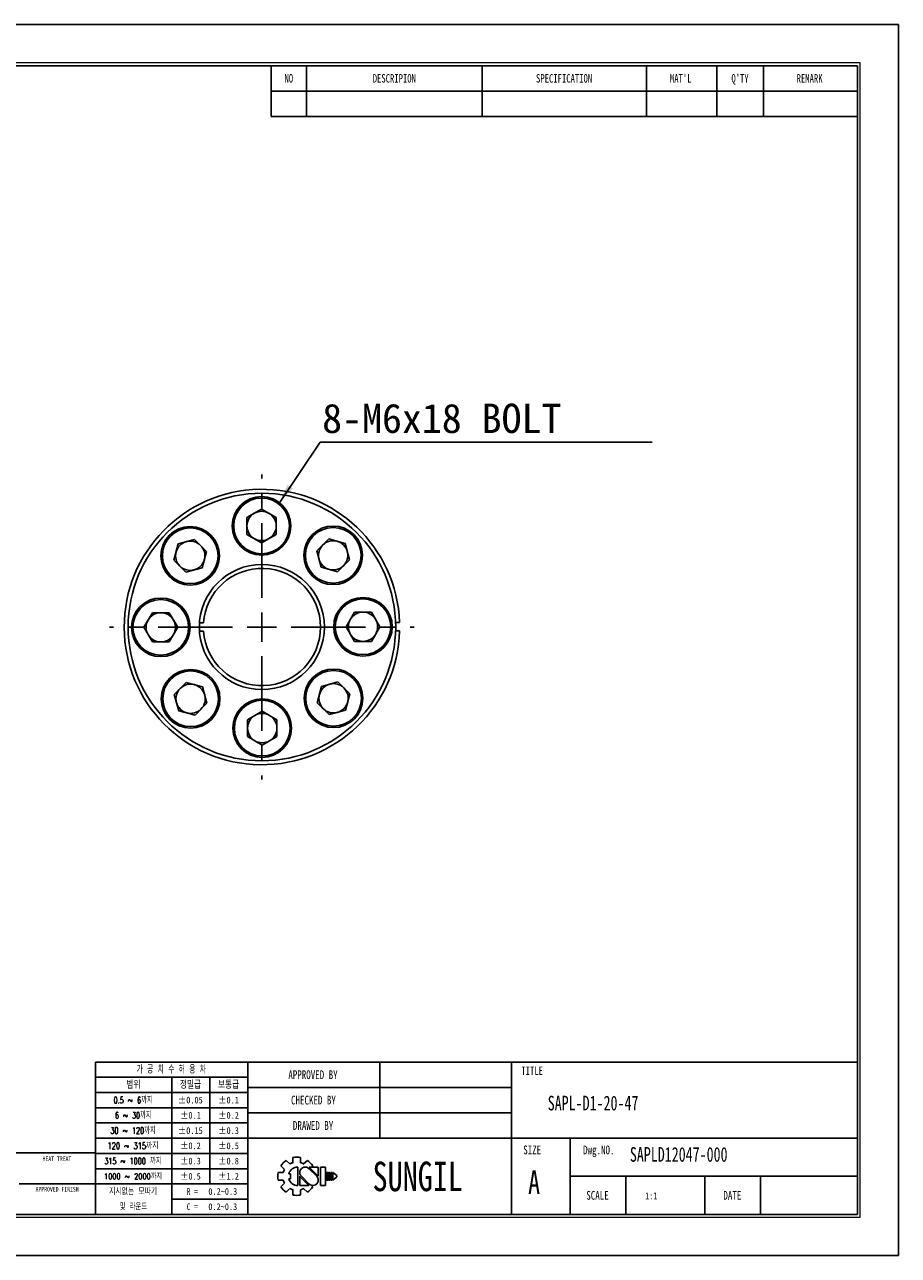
# Model space of a CAD drawing. Header units: millimetres. Extents: x 0 to 297, y 0 to 210.
# Tile 2 of 2: x 148 to 297, y 0 to 210. Entities that reach past the tile are written whole.
import ezdxf
from ezdxf.enums import TextEntityAlignment as Align

# ---------------------------------------------------------------- set-up
doc = ezdxf.new("R2010")
doc.units = ezdxf.units.MM
doc.header["$PDSIZE"] = -1
doc.linetypes.add('CENTERX2', pattern=[20.32, 12.7, -2.54, 2.54, -2.54])
doc.layers.add('문자', color=7, linetype='Continuous')
doc.layers.add('중심선', color=1, linetype='CENTERX2')
doc.layers.add('치수선', color=5, linetype='Continuous', lineweight=15)
doc.styles.add('SLDTEXTSTYLE0', font='TXT', dxfattribs={"width": 0.75})
doc.styles.add('SLDTEXTSTYLE1', font='TXT', dxfattribs={"width": 0.634615, "bigfont": 'bigfont'})
doc.styles.add('SLDTEXTSTYLE2', font='TXT', dxfattribs={"width": 0.75, "bigfont": 'bigfont'})
doc.styles.add('SLDTEXTSTYLE3', font='TXT', dxfattribs={"width": 0.694444, "bigfont": 'bigfont'})
doc.styles.add('SLDTEXTSTYLE4', font='TXT', dxfattribs={"width": 0.6875, "bigfont": 'bigfont'})
doc.styles.add('SLDTEXTSTYLE5', font='TXT', dxfattribs={"width": 0.7, "bigfont": 'bigfont'})
doc.styles.add('SLDTEXTSTYLE6', font='TXT', dxfattribs={"width": 0.692308, "bigfont": 'bigfont'})
doc.styles.add('SLDTEXTSTYLE7', font='TXT', dxfattribs={"width": 0.666667})
doc.styles.add('SLDTEXTSTYLE9', font='TXT', dxfattribs={"width": 0.7})
doc.dimstyles.new('SLDDIMSTYLE3', dxfattribs={"dimtxt": 0.18, "dimasz": 3.302, "dimexe": 0, "dimexo": 0.0625, "dimgap": 0, "dimtad": 0, "dimtih": 1, "dimtoh": 1, "dimdec": 0, "dimrnd": 1e-09, "dimzin": 0, "dimdsep": 46, "dimtxsty": 'Standard', "dimsah": 1, "dimcen": 0.09, "dimadec": 0, "dimazin": 0, "dimtfac": 3.302, "dimtdec": 0, "dimtofl": 0, "dimtmove": 0, "dimatfit": 3, "dimfxl": 1, "dimfrac": 2, "dimtolj": 1, "dimtzin": 0, "dimarcsym": 0})

# ---------------------------------------------------------------- blocks, each defined once
blk = doc.blocks.new('AAAA')
at = {"color": 250, "true_color": 0x191924}
for p, q in [((-298.87, 124.28), (-595.87, 124.28)), ((-298.87, -85.72), (-298.87, 124.28)), ((-595.87, -85.72), (-298.87, -85.72))]:
    blk.add_line(p, q, dxfattribs=at)
at = {"lineweight": 0}
for p, q in [((-305.37, 117.78), (-585.87, 117.78)), ((-305.37, -79.22), (-305.37, 117.78)), ((-585.87, -79.22), (-305.37, -79.22))]:
    blk.add_line(p, q, dxfattribs=at)
for p, q in [((-305.87, 117.28), (-585.37, 117.28)), ((-405.87, 117.28), (-405.87, 108.62)), ((-399.87, 117.28), (-399.87, 108.62)), ((-369.87, 117.28), (-369.87, 108.62)), ((-341.87, 117.28), (-341.87, 108.62)), ((-329.87, 117.28), (-329.87, 108.62)), ((-321.87, 117.28), (-321.87, 108.62)), ((-305.87, -78.72), (-305.87, 117.28)), ((-405.87, 112.95), (-305.87, 112.95)), ((-405.87, 108.62), (-305.87, 108.62)), ((-305.87, -52.72), (-435.87, -52.72)), ((-435.87, -52.72), (-435.87, -78.72)), ((-409.87, -52.72), (-409.87, -78.72)), ((-387.37, -52.72), (-387.37, -65.72)), ((-364.87, -52.72), (-364.87, -78.72)), ((-409.87, -55.32), (-435.87, -55.32)), ((-422.87, -55.32), (-422.87, -78.72)), ((-416.37, -55.32), (-416.37, -73.52)), ((-409.87, -57.92), (-435.87, -57.92)), ((-364.87, -57.05), (-409.87, -57.05)), ((-409.87, -60.52), (-435.87, -60.52)), ((-364.87, -61.38), (-409.87, -61.38)), ((-409.87, -63.12), (-435.87, -63.12)), ((-409.87, -65.72), (-435.87, -65.72)), ((-305.87, -65.72), (-409.87, -65.72)), ((-354.87, -65.72), (-354.87, -78.72)), ((-435.87, -68.22), (-533.87, -68.22)), ((-409.87, -68.32), (-435.87, -68.32)), ((-402.17, -69.02), (-402.17, -69.9)), ((-400.87, -69.02), (-400.87, -69.9)), ((-409.87, -70.92), (-435.87, -70.92)), ((-404.24, -70.42), (-403.62, -71.04)), ((-403.32, -69.5), (-402.7, -70.12)), ((-401.37, -70.64), (-401.37, -73.79)), ((-400.35, -70.12), (-399.72, -69.5)), ((-398.13, -72.22), (-399.46, -70.88)), ((-397.85, -72.19), (-399.4, -70.64)), ((-399.4, -70.64), (-397.85, -70.64)), ((-399.03, -70.64), (-398.81, -70.42)), ((-397.85, -70.64), (-397.85, -72.22)), ((-397.48, -70.64), (-397.48, -73.79)), ((-397.48, -70.64), (-396.61, -70.64)), ((-396.61, -70.64), (-396.61, -73.79)), ((-404.71, -71.57), (-403.84, -71.57)), ((-404.71, -71.57), (-403.84, -71.57)), ((-404.71, -72.86), (-403.84, -72.86)), ((-404.24, -74.01), (-403.62, -73.39)), ((-402.89, -71.78), (-402.59, -71.78)), ((-402.89, -72.65), (-402.59, -72.65)), ((-402.59, -71.78), (-402.59, -72.65)), ((-401.01, -72.22), (-401.01, -73.79)), ((-401.01, -72.24), (-399.45, -73.79)), ((-400.73, -72.22), (-399.39, -73.55)), ((-396.46, -71.57), (-396.46, -72.86)), ((-396.46, -71.57), (-396.24, -71.57)), ((-396.46, -72.86), (-396.24, -72.86)), ((-396.24, -71.57), (-396.24, -72.86)), ((-396.09, -71.57), (-396.09, -72.86)), ((-396.09, -71.57), (-395.88, -71.57)), ((-396.09, -72.86), (-395.88, -72.86)), ((-395.88, -71.57), (-395.88, -72.86)), ((-395.72, -71.57), (-395.72, -72.86)), ((-395.72, -71.57), (-395.51, -71.57)), ((-395.72, -72.86), (-395.51, -72.86)), ((-395.51, -71.57), (-395.51, -72.86)), ((-395.36, -71.57), (-395.36, -72.86)), ((-395.36, -71.57), (-394.71, -72.11)), ((-394.71, -72.32), (-395.36, -72.86)), ((-394.71, -72.11), (-394.71, -72.22)), ((-394.71, -72.11), (-394.71, -72.32)), ((-394.71, -72.22), (-394.71, -72.32)), ((-305.87, -72.22), (-354.87, -72.22)), ((-345.37, -72.22), (-345.37, -78.72)), ((-331.87, -72.22), (-331.87, -78.72)), ((-322.37, -72.22), (-322.37, -78.72)), ((-448.87, -73.52), (-435.87, -73.52)), ((-409.87, -73.52), (-435.87, -73.52)), ((-403.32, -74.93), (-402.7, -74.31)), ((-402.17, -74.53), (-402.17, -75.41)), ((-401.01, -73.79), (-399.45, -73.79)), ((-400.87, -74.53), (-400.87, -75.41)), ((-400.35, -74.31), (-399.72, -74.93)), ((-399.08, -73.74), (-398.81, -74.01)), ((-397.48, -73.79), (-396.61, -73.79)), ((-409.87, -76.12), (-422.87, -76.12)), ((-585.37, -78.72), (-305.87, -78.72))]:
    blk.add_line(p, q)
for centre, radius, start, end in [((-401.52, -72.22), 3.26, 78.4943, 101.5057), ((-401.52, -72.22), 3.26, 123.4943, 146.5057), ((-401.52, -72.22), 2.4, 150.6872, 164.3128), ((-401.37, -72.22), 1.58, 90, 164.0671), ((-401.52, -72.22), 2.4, 105.6872, 119.3128), ((-400.09, -71.56), 0.919, 43.2202, 225.8282), ((-401.52, -72.22), 2.4, 60.6872, 74.3128), ((-401.52, -72.22), 3.26, 33.4943, 56.5057), ((-401.52, -72.22), 3.26, 168.4943, 191.5057), ((-401.52, -72.22), 2.4, 195.6872, 209.3128), ((-401.37, -72.22), 1.58, 195.9329, 270), ((-398.77, -72.87), 0.919, 223.2202, 45.8282), ((-401.52, -72.22), 3.26, 213.4943, 236.5057), ((-401.52, -72.22), 2.4, 240.6872, 254.3128), ((-401.52, -72.22), 3.26, 258.4943, 281.5057), ((-401.52, -72.22), 2.4, 285.6872, 299.3128), ((-401.52, -72.22), 3.26, 303.4943, 326.5057)]:
    blk.add_arc(centre, radius, start, end)
for p in [(-387.37, -57.05), (-387.37, -61.38)]:
    blk.add_point(p)
at = {"color": 250, "true_color": 0x191924, "width": 0.75}
for tag, height, style, p in [('TITLE', 2.5, 'SLDTEXTSTYLE2', (-358.7, -62.04)), ('도번', 2.5, 'SLDTEXTSTYLE2', (-344.69, -70.81)), ('필렛', 1.15, 'SLDTEXTSTYLE0', (-416.62, -75.73)), ('SCALE', 1.2, 'SLDTEXTSTYLE0', (-342.09, -76.51)), ('DATE', 1.2, 'SLDTEXTSTYLE0', (-318.85, -76.56)), ('모따기', 1.15, 'SLDTEXTSTYLE0', (-416.62, -78.33))]:
    blk.add_attdef(tag, text='', height=height, dxfattribs=dict(at, style=style)).set_placement(p, align=Align.BOTTOM_LEFT)
at = {"layer": '문자', "attachment_point": 2}
for s, insert, char_height, style in [('NO', (-402.88, 115.84), 1.444, 'SLDTEXTSTYLE0'), ('DESCRIPION', (-384.88, 115.84), 1.444, 'SLDTEXTSTYLE0'), ('SPECIFICATION', (-355.91, 115.84), 1.444, 'SLDTEXTSTYLE0'), ("MAT'L", (-336.01, 115.84), 1.444, 'SLDTEXTSTYLE0'), ("Q'TY", (-325.89, 115.84), 1.444, 'SLDTEXTSTYLE0'), ('REMARK', (-314.02, 115.84), 1.444, 'SLDTEXTSTYLE0'), ('가 공 치 수 허 용 차', (-422.94, -53.37), 1.3, 'SLDTEXTSTYLE1'), ('APPROVED BY', (-398.76, -54.14), 1.5, 'SLDTEXTSTYLE0'), ('TITLE', (-361.36, -53.5), 1.444, 'SLDTEXTSTYLE0'), ('범위', (-429.4, -56), 1.25, 'SLDTEXTSTYLE2'), ('정밀급', (-419.66, -56), 1.25, 'SLDTEXTSTYLE2'), ('보통급', (-413.16, -56), 1.25, 'SLDTEXTSTYLE2'), ('0.5 ~ 6까지', (-429.45, -58.67), 1.1, 'SLDTEXTSTYLE3'), ('±0.05', (-419.68, -58.64), 1.15, 'SLDTEXTSTYLE0'), ('±0.1', (-413.16, -58.64), 1.15, 'SLDTEXTSTYLE0'), ('CHECKED BY', (-398.68, -58.47), 1.5, 'SLDTEXTSTYLE0'), ('6 ~ 30까지', (-429.43, -61.27), 1.1, 'SLDTEXTSTYLE4'), ('±0.1', (-419.66, -61.24), 1.15, 'SLDTEXTSTYLE0'), ('±0.2', (-413.16, -61.24), 1.15, 'SLDTEXTSTYLE0'), ('DRAWED BY', (-398.74, -62.8), 1.5, 'SLDTEXTSTYLE0'), ('30 ~ 120까지', (-429.46, -63.87), 1.1, 'SLDTEXTSTYLE5'), ('±0.15', (-419.68, -63.84), 1.15, 'SLDTEXTSTYLE0'), ('±0.3', (-413.16, -63.84), 1.15, 'SLDTEXTSTYLE0'), ('120 ~ 315까지', (-429.47, -66.47), 1.1, 'SLDTEXTSTYLE2'), ('±0.2', (-419.66, -66.44), 1.15, 'SLDTEXTSTYLE0'), ('±0.5', (-413.16, -66.44), 1.15, 'SLDTEXTSTYLE0'), ('SIZE', (-361.35, -66.97), 1.5, 'SLDTEXTSTYLE0'), ('Dwg.NO.', (-349.99, -66.97), 1.5, 'SLDTEXTSTYLE0'), ('HEAT TREAT', (-442.45, -68.82), 0.8, 'SLDTEXTSTYLE0'), ('315 ~ 1000 까지', (-429.48, -69.07), 1.1, 'SLDTEXTSTYLE6'), ('±0.3', (-419.66, -69.04), 1.15, 'SLDTEXTSTYLE0'), ('±0.8', (-413.16, -69.04), 1.15, 'SLDTEXTSTYLE0'), ('SUNGIL', (-380.89, -69.72), 5.032, 'SLDTEXTSTYLE0'), ('A', (-361.03, -71.23), 4, 'SLDTEXTSTYLE0'), ('1000 ~ 2000까지', (-429.47, -71.73), 0.99, 'SLDTEXTSTYLE2'), ('±0.5', (-419.66, -71.64), 1.15, 'SLDTEXTSTYLE0'), ('±1.2', (-413.16, -71.64), 1.15, 'SLDTEXTSTYLE0'), ('APPROVED FINISH', (-442.42, -74.02), 0.8, 'SLDTEXTSTYLE0'), ('지시없는 모따기', (-429.45, -74.27), 1.1, 'SLDTEXTSTYLE2'), ('R =', (-419.36, -74.24), 1.15, 'SLDTEXTSTYLE7'), ('SCALE', (-350.21, -74.72), 1.5, 'SLDTEXTSTYLE0'), ('DATE', (-327.2, -74.72), 1.5, 'SLDTEXTSTYLE0'), ('및 라운드', (-429.41, -76.87), 1.1, 'SLDTEXTSTYLE5'), ('C =', (-419.36, -76.84), 1.15, 'SLDTEXTSTYLE7')]:
    blk.add_mtext(s, dxfattribs=dict(at, insert=insert, char_height=char_height, style=style))
blk = doc.blocks.new('SW_NOTE_0')
at = {"layer": '문자', "color": 0}
blk.add_line((56.65, 0), (0, 0), dxfattribs=at)
at = {"layer": '문자', "color": 3, "insert": (0.36, 6.58), "char_height": 5, "attachment_point": 1}
blk.add_mtext('8-M6x18 BOLT', dxfattribs=at)
blk = doc.blocks.new('SW_CENTERMARKSYMBOL_0')
at = {"layer": '중심선', "color": 0}
for p, q in [((0, 5), (0, 26)), ((0, 0), (0, 2.5)), ((-5, 0), (-26, 0)), ((0, 0), (-2.5, 0)), ((0, 0), (0, -2.5)), ((0, 0), (2.5, 0)), ((5, 0), (26, 0)), ((0, -5), (0, -26))]:
    blk.add_line(p, q, dxfattribs=at)

msp = doc.modelspace()

# ---------------------------------------------------------------- linework, layer by layer
for p, q in [((185.874, 125.967), (188.374, 127.41)), ((188.374, 127.41), (190.874, 125.967)), ((185.874, 123.08), (185.874, 125.967)), ((190.874, 125.967), (190.874, 123.08)), ((174.151, 121.476), (176.939, 122.223)), ((176.939, 122.223), (178.98, 120.182)), ((188.374, 121.637), (185.874, 123.08)), ((190.874, 123.08), (188.374, 121.637)), ((197.799, 120.254), (199.84, 122.296)), ((199.84, 122.296), (202.628, 121.548)), ((173.403, 118.688), (174.151, 121.476)), ((178.98, 120.182), (178.233, 117.394)), ((198.546, 117.466), (197.799, 120.254)), ((202.628, 121.548), (203.375, 118.76)), ((175.445, 116.647), (173.403, 118.688)), ((203.375, 118.76), (201.334, 116.719)), ((178.233, 117.394), (175.445, 116.647)), ((201.334, 116.719), (198.546, 117.466)), ((168.289, 107.222), (169.732, 109.722)), ((169.732, 109.722), (172.619, 109.722)), ((172.619, 109.722), (174.062, 107.222)), ((202.789, 107.325), (204.232, 109.825)), ((204.232, 109.825), (207.119, 109.825)), ((207.119, 109.825), (208.562, 107.325)), ((169.732, 104.722), (168.289, 107.222)), ((174.062, 107.222), (172.619, 104.722)), ((177.773, 107.974), (178.45, 107.974)), ((204.232, 104.825), (202.789, 107.325)), ((208.562, 107.325), (207.119, 104.825)), ((211.913, 108.052), (211.237, 108.052)), ((178.45, 106.574), (177.773, 106.574)), ((211.242, 106.652), (211.917, 106.652)), ((172.619, 104.722), (169.732, 104.722)), ((207.119, 104.825), (204.232, 104.825)), ((173.476, 95.787), (175.517, 97.828)), ((175.517, 97.828), (178.305, 97.081)), ((178.305, 97.081), (179.052, 94.293)), ((197.871, 94.365), (198.618, 97.153)), ((198.618, 97.153), (201.406, 97.9)), ((201.406, 97.9), (203.448, 95.859)), ((174.223, 92.999), (173.476, 95.787)), ((203.448, 95.859), (202.7, 93.071)), ((177.011, 92.251), (174.223, 92.999)), ((179.052, 94.293), (177.011, 92.251)), ((185.977, 91.467), (188.477, 92.91)), ((188.477, 92.91), (190.977, 91.467)), ((199.912, 92.324), (197.871, 94.365)), ((202.7, 93.071), (199.912, 92.324)), ((185.977, 88.58), (185.977, 91.467)), ((190.977, 91.467), (190.977, 88.58)), ((188.477, 87.137), (185.977, 88.58)), ((190.977, 88.58), (188.477, 87.137))]:
    msp.add_line(p, q)
for centre, radius in [((188.426, 107.274), 22.825), ((188.374, 124.523), 5), ((188.374, 124.523), 4.75), ((176.192, 119.435), 5), ((176.192, 119.435), 4.75), ((200.587, 119.507), 5), ((200.587, 119.507), 4.75), ((188.426, 107.274), 10.675), ((171.176, 107.222), 5), ((171.176, 107.222), 4.75), ((205.675, 107.325), 5), ((205.675, 107.325), 4.75), ((176.264, 95.04), 5), ((176.264, 95.04), 4.75), ((200.659, 95.112), 5), ((200.659, 95.112), 4.75), ((188.477, 90.024), 5), ((188.477, 90.024), 4.75)]:
    msp.add_circle(centre, radius)
for centre, radius, start, end in [((188.426, 107.274), 23.5, 1.89954, 358.48565), ((188.374, 124.523), 2.5, 120, 180), ((188.374, 124.523), 2.5, 60, 120), ((188.374, 124.523), 2.5, 0, 60), ((188.374, 124.523), 2.5, 180, 240), ((188.374, 124.523), 2.5, 300, 0), ((176.192, 119.435), 2.5, 105, 165), ((176.192, 119.435), 2.5, 45, 105), ((188.374, 124.523), 2.5, 240, 300), ((200.587, 119.507), 2.5, 75, 135), ((200.587, 119.507), 2.5, 15, 75), ((176.192, 119.435), 2.5, 165, 225), ((176.192, 119.435), 2.5, 345, 45), ((200.587, 119.507), 2.5, 135, 195), ((200.587, 119.507), 2.5, 315, 15), ((176.192, 119.435), 2.5, 225, 285), ((176.192, 119.435), 2.5, 285, 345), ((200.587, 119.507), 2.5, 195, 255), ((200.587, 119.507), 2.5, 255, 315), ((188.426, 107.274), 10, 184.01399, 175.98602), ((171.176, 107.222), 2.5, 90, 150), ((171.176, 107.222), 2.5, 30, 90), ((205.675, 107.325), 2.5, 90, 150), ((205.675, 107.325), 2.5, 30, 90), ((171.176, 107.222), 2.5, 150, 210), ((171.176, 107.222), 2.5, 330, 30), ((205.675, 107.325), 2.5, 150, 210), ((205.675, 107.325), 2.5, 330, 30), ((171.176, 107.222), 2.5, 210, 270), ((171.176, 107.222), 2.5, 270, 330), ((205.675, 107.325), 2.5, 210, 270), ((205.675, 107.325), 2.5, 270, 330), ((176.264, 95.04), 2.5, 135, 195), ((176.264, 95.04), 2.5, 75, 135), ((176.264, 95.04), 2.5, 15, 75), ((200.659, 95.112), 2.5, 105, 165), ((200.659, 95.112), 2.5, 45, 105), ((200.659, 95.112), 2.5, 345, 45), ((176.264, 95.04), 2.5, 315, 15), ((200.659, 95.112), 2.5, 165, 225), ((176.264, 95.04), 2.5, 195, 255), ((176.264, 95.04), 2.5, 255, 315), ((188.477, 90.024), 2.5, 60, 120), ((200.659, 95.112), 2.5, 225, 285), ((200.659, 95.112), 2.5, 285, 345), ((188.477, 90.024), 2.5, 120, 180), ((188.477, 90.024), 2.5, 0, 60), ((188.477, 90.024), 2.5, 180, 240), ((188.477, 90.024), 2.5, 300, 0), ((188.477, 90.024), 2.5, 240, 300)]:
    msp.add_arc(centre, radius, start, end)

# ---------------------------------------------------------------- block references
ref = msp.add_blockref('AAAA', (595.902, 85.776))
ref.add_attrib('모따기', '0.2~0.3', dxfattribs={"layer": '문자', "height": 1.15, "style": 'SLDTEXTSTYLE0', "width": 0.75}).set_placement((179.283, 7.449), align=Align.BOTTOM_LEFT)
ref.add_attrib('필렛', '0.2~0.3', dxfattribs={"layer": '문자', "height": 1.15, "style": 'SLDTEXTSTYLE0', "width": 0.75}).set_placement((179.283, 10.049), align=Align.BOTTOM_LEFT)
ref.add_attrib('TITLE', 'SAPL-D1-20-47', dxfattribs={"layer": '문자', "height": 2.5, "style": 'SLDTEXTSTYLE9', "width": 0.7}).set_placement((237.199, 24.053), align=Align.BOTTOM_LEFT)
ref.add_attrib('도번', 'SAPLD12047-000', dxfattribs={"layer": '문자', "height": 2.5, "style": 'SLDTEXTSTYLE9', "width": 0.7}).set_placement((251.214, 15.29), align=Align.BOTTOM_LEFT)
ref.add_attrib('SCALE', '1:1', dxfattribs={"layer": '문자', "height": 1.2, "style": 'SLDTEXTSTYLE0', "width": 0.75}).set_placement((253.814, 9.262), align=Align.BOTTOM_LEFT)
at = {"layer": '중심선'}
msp.add_blockref('SW_CENTERMARKSYMBOL_0', (188.426, 107.274), dxfattribs=at)
at = {"layer": '치수선'}
msp.add_blockref('SW_NOTE_0', (198.353, 138.801), dxfattribs=at)

# ---------------------------------------------------------------- leaders
msp.add_leader([(191.418, 128.491), (198.353, 138.801)], dimstyle='SLDDIMSTYLE3', dxfattribs=at)

doc.saveas('drawing.dxf')
